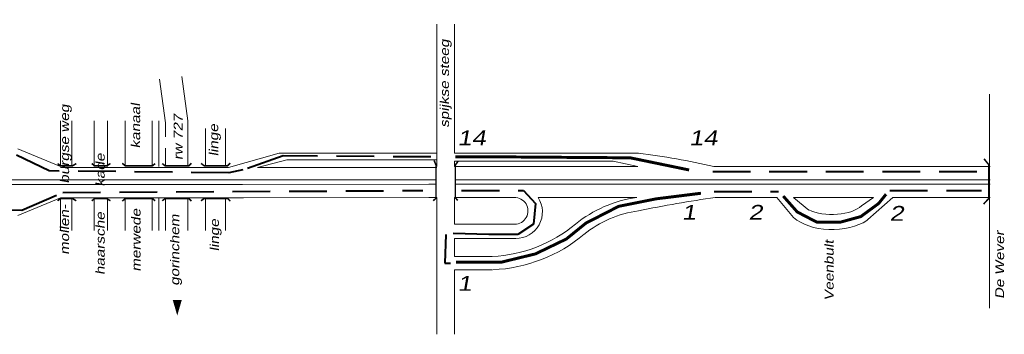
# Model space of a CAD drawing. Header units: metres. Extents: x 534 to 2631, y -2348 to -1484.
# Tile 6 of 9: x 1875 to 2040, y -1873 to -1820. Entities that reach past the tile are written whole.
import ezdxf

# ---------------------------------------------------------------- set-up
doc = ezdxf.new("R2010")
doc.units = ezdxf.units.M
doc.linetypes.add('DASHDOT', pattern=[1, 0.5, -0.25, 0, -0.25])
doc.linetypes.add('DASHED', pattern=[19.05, 12.7, -6.35])
doc.layers.get('0').update_dxf_attribs({"lineweight": 0})
for name, color, linetype, lineweight in [('ROUTE9RIJDEN', 10, 'DASHED', 40), ('ROUTE9STROOIEN', 90, 'Continuous', 0), ('ROUTE9TEXT', 4, 'DASHDOT', 0), ('STROOI', 7, 'Continuous', 0), ('Text', 7, 'Continuous', 0)]:
    doc.layers.add(name, color=color, linetype=linetype, lineweight=lineweight)
doc.styles.add('ISO25', font='ARIALN.TTF', dxfattribs={"width": 1.5, "oblique": 10})

msp = doc.modelspace()

# ---------------------------------------------------------------- linework, layer by layer
at = {"ltscale": 0.5}
for p, q in [((1947.92, -1834.94), (1947.92, -1832.69)), ((2037.95, -1832.71), (2037.95, -1868.8)), ((1947.92, -1840.39), (1947.92, -1837.96)), ((1918.38, -1842.67), (1909.88, -1845.09)), ((1944.89, -1842.67), (1918.38, -1842.67)), ((1978.88, -1842.64), (1947.92, -1842.64)), ((1919.68, -1843.8), (1914.76, -1845.06)), ((1944.8, -1843.8), (1919.68, -1843.8)), ((1974.59, -1843.98), (1947.92, -1843.98)), ((1978.78, -1844.89), (1974.59, -1843.98)), ((1909.88, -1845.09), (1909.84, -1845.1)), ((1914.76, -1845.06), (1943.59, -1845.06)), ((1958.17, -1844.89), (1961.99, -1844.89)), ((1997.52, -1844.89), (2030.12, -1844.89)), ((1912.24, -1847.18), (1943.59, -1847.13)), ((1997.52, -1847.13), (2030.12, -1847.13)), ((1912.24, -1847.93), (1943.59, -1847.88)), ((1997.52, -1847.88), (2030.12, -1847.88)), ((1912.38, -1850.18), (1943.59, -1850.14)), ((1997.52, -1850.14), (2002.17, -1850.14)), ((2002.17, -1850.14), (2002.17, -1850.14)), ((2004.96, -1853.5), (2002.17, -1850.14)), ((2004.98, -1850.14), (2018.45, -1850.14)), ((2005.02, -1850.17), (2004.98, -1850.14)), ((2007.56, -1852.25), (2005.02, -1850.17)), ((2016.41, -1851.55), (2018.45, -1850.14)), ((2017.45, -1853.86), (2021.68, -1850.14)), ((2021.68, -1850.14), (2030.12, -1850.14)), ((2021.68, -1850.14), (2021.68, -1850.14)), ((2017.45, -1853.86), (2017.3, -1854))]:
    msp.add_line(p, q, dxfattribs=at)
for centre, major_axis, ratio, start_param, end_param in [((2011.46, -1850.44), (-5.5, 0), 0.465116, 7.058853, 8.975106), ((2011.46, -1850.89), (-7.84, 0), 0.595222, 6.877331, 8.695252)]:
    msp.add_ellipse(centre, major_axis=major_axis, ratio=ratio, start_param=start_param, end_param=end_param, dxfattribs=at)
at = {"layer": 'ROUTE9RIJDEN', "ltscale": 0.5}
for p, q in [((1879.66, -1845.65), (1874.16, -1842.97)), ((1919.07, -1843.13), (1912.3, -1845.49)), ((1943.92, -1843.29), (1919.07, -1843.13)), ((1909.94, -1845.96), (1879.66, -1845.65)), ((1912.3, -1845.49), (1909.94, -1845.96)), ((2035.81, -1845.8), (1989.71, -1845.8)), ((1875.06, -1852.26), (1881.98, -1849.27)), ((1881.98, -1849.27), (1942.55, -1848.96)), ((1949.1, -1848.95), (1959.49, -1848.95)), ((1959.49, -1848.95), (1961.53, -1851.16)), ((1991.58, -1849.11), (2002.44, -1849.11)), ((2021.16, -1848.95), (2036.58, -1848.95)), ((1850.67, -1851.79), (1875.06, -1852.26)), ((1961.53, -1851.16), (1961.22, -1854.62)), ((1961.22, -1854.62), (1958.54, -1856.35)), ((1946.43, -1856.35), (1946.27, -1861.22)), ((1953.66, -1856.35), (1947.69, -1856.19)), ((1958.54, -1856.35), (1953.66, -1856.35)), ((1946.27, -1861.22), (1947.21, -1861.22))]:
    msp.add_line(p, q, dxfattribs=at)
at = {"layer": 'ROUTE9STROOIEN', "ltscale": 0.5, "const_width": 0.5}
for points in [[(1987.39, -1845.49), (1977.48, -1843.44), (1957.02, -1843.29), (1948.06, -1843.29)], [(1948.16, -1861.06), (1955.71, -1861.06), (1961.54, -1859.64), (1966.73, -1857.13), (1970.03, -1854.45), (1975.54, -1851.62), (1981.83, -1850.36), (1989.38, -1849.42)], [(2003.23, -1849.89), (2005.59, -1852.57), (2008.9, -1854.3), (2012.83, -1854.3), (2016.29, -1853.35), (2019.28, -1851.15), (2020.54, -1849.58)]]:
    msp.add_lwpolyline(points, dxfattribs=at)
at = {"layer": 'STROOI', "color": 7}
for p, q in [((1944.92, -1831.86), (1944.92, -1820.91)), ((1947.92, -1832.69), (1947.92, -1820.91)), ((1899.25, -1837.56), (1898.25, -1830.17)), ((1903, -1837.2), (1901.99, -1829.7)), ((1944.92, -1844.88), (1944.92, -1831.86)), ((1947.92, -1837.96), (1947.92, -1834.94)), ((1881.61, -1844.93), (1881.61, -1837.2)), ((1883.49, -1844.93), (1883.49, -1837.2)), ((1887.24, -1844.93), (1887.24, -1837.2)), ((1889.49, -1844.93), (1889.49, -1837.2)), ((1892.49, -1844.93), (1892.49, -1837.2)), ((1897, -1844.93), (1897, -1837.2)), ((1898.12, -1844.93), (1898.12, -1837.2)), ((1899.25, -1839.88), (1899.25, -1837.56)), ((1903, -1844.93), (1903, -1837.2)), ((1906, -1844.91), (1906, -1838.51)), ((1909.38, -1844.91), (1909.38, -1838.51)), ((1947.92, -1842.64), (1947.92, -1840.39)), ((1874.38, -1841.93), (1881.61, -1844.93)), ((1899.25, -1844.93), (1899.25, -1841.81)), ((1947.92, -1844.88), (1947.92, -1843.98)), ((1909.84, -1845.1), (1881.61, -1845.1)), ((1944.92, -1845.06), (1943.59, -1845.06)), ((1958.17, -1844.89), (1947.92, -1844.89)), ((1978.78, -1844.89), (1961.99, -1844.89)), ((1997.52, -1844.89), (1991.57, -1844.89)), ((2038.04, -1844.89), (2030.12, -1844.89)), ((1912.24, -1847.18), (1848.43, -1847.18)), ((1944.78, -1847.13), (1943.59, -1847.13)), ((1997.52, -1847.13), (1948.07, -1847.13)), ((2038.04, -1847.13), (2030.12, -1847.13)), ((1912.24, -1847.93), (1848.43, -1847.93)), ((1944.78, -1847.88), (1943.59, -1847.88)), ((1997.52, -1847.88), (1948.07, -1847.88)), ((2038.04, -1847.88), (2030.12, -1847.88)), ((1874.38, -1853.18), (1881.61, -1850.18)), ((1912.38, -1850.18), (1881.61, -1850.18)), ((1881.61, -1855.71), (1881.61, -1850.18)), ((1883.49, -1855.71), (1883.49, -1850.18)), ((1887.24, -1855.71), (1887.24, -1850.18)), ((1889.49, -1855.71), (1889.49, -1850.18)), ((1892.49, -1855.71), (1892.49, -1850.18)), ((1897, -1855.71), (1897, -1850.18)), ((1898.12, -1855.71), (1898.12, -1850.18)), ((1899.25, -1855.71), (1899.25, -1850.18)), ((1903, -1855.71), (1903, -1850.18)), ((1906, -1855.71), (1906, -1850.18)), ((1909.38, -1855.71), (1909.38, -1850.18)), ((1944.92, -1850.14), (1943.59, -1850.14)), ((1944.92, -1873.21), (1944.92, -1850.14)), ((1958.09, -1850.14), (1947.92, -1850.14)), ((1947.92, -1854.64), (1947.92, -1850.14)), ((1978.57, -1850.14), (1961.99, -1850.14)), ((1991.8, -1850.14), (1997.52, -1850.14)), ((2030.12, -1850.14), (2038.04, -1850.14)), ((1958.02, -1854.64), (1947.92, -1854.64)), ((1958.2, -1857.06), (1947.92, -1857.06)), ((1947.92, -1860.07), (1947.92, -1857.06)), ((1954.27, -1860.07), (1947.92, -1860.07)), ((1954.27, -1862.32), (1947.92, -1862.32)), ((1947.92, -1873.21), (1947.92, -1862.32))]:
    msp.add_line(p, q, dxfattribs=at)
at = {"layer": 'STROOI', "color": 7, "const_width": 0.263}
for points in [[(1884.24, -1844.41), (1883.58, -1844.81), (1881.63, -1844.81), (1881.1, -1844.41)], [(1889.99, -1844.41), (1889.33, -1844.81), (1887.38, -1844.81), (1886.85, -1844.41)], [(1897.52, -1844.41), (1897.03, -1844.81), (1892.52, -1844.81), (1891.99, -1844.37)], [(1903.62, -1844.37), (1903.18, -1844.81), (1899.24, -1844.81), (1898.71, -1844.41)], [(1910.16, -1844.34), (1909.71, -1844.78), (1905.77, -1844.78), (1905.24, -1844.38)], [(1944.32, -1850.68), (1944.78, -1850.27), (1944.78, -1844.62), (1944.47, -1843.9)], [(1948.45, -1850.63), (1948.04, -1850.17), (1948.04, -1844.67), (1948.51, -1844)], [(2036.96, -1851.23), (2037.83, -1850.3), (2037.83, -1844.6), (2037.02, -1843.6)], [(1884.24, -1850.69), (1883.58, -1850.29), (1881.63, -1850.29), (1881.1, -1850.69)], [(1889.99, -1850.69), (1889.33, -1850.29), (1887.38, -1850.29), (1886.85, -1850.69)], [(1897.52, -1850.69), (1897.03, -1850.29), (1892.52, -1850.29), (1891.99, -1850.74)], [(1903.62, -1850.74), (1903.18, -1850.29), (1899.24, -1850.29), (1898.71, -1850.69)], [(1910.16, -1850.74), (1909.71, -1850.29), (1905.77, -1850.29), (1905.24, -1850.69)]]:
    msp.add_lwpolyline(points, dxfattribs=at)
at = {"layer": 'STROOI', "color": 7}
for centre, radius, start, end in [((1960.47, -1982.93), 141.49, 77.3021, 82.5245), ((1958.02, -1852.39), 2.25, 270, 91.7731), ((1958.2, -1852.56), 4.5, 270, 32.5806), ((1981.45, -1870.87), 20.93, 97.9122, 129.0324), ((2018.75, -2044.95), 196.66, 97.8772, 101.697), ((1981.45, -1870.87), 18.68, 97.9122, 129.0324), ((1953.25, -1836.76), 23.33, 272.5044, 310.0798), ((1953.25, -1836.76), 25.58, 272.5044, 310.0798)]:
    msp.add_arc(centre, radius, start, end, dxfattribs=at)
at = {"layer": 'Text'}
msp.add_lwpolyline([(1901.24, -1867.44, 1.5, 0, 0), (1901.24, -1870.05, 0, 0, 0)], format="xyseb", dxfattribs=at)

# ---------------------------------------------------------------- texts
at = {"layer": 'ROUTE9TEXT', "ltscale": 0.5, "char_height": 2.5, "width": 5.64, "attachment_point": 1, "style": 'ISO25'}
for s, insert in [('14', (1948.4, -1838.82)), ('14', (1987.39, -1838.82)), ('1', (1986.16, -1851.39)), ('2', (1997.37, -1851.39)), ('2', (2021.13, -1851.56)), ('1', (1948.41, -1863.37))]:
    msp.add_mtext(s, dxfattribs=dict(at, insert=insert))
at = {"layer": 'Text', "style": 'ISO25', "oblique": 10, "width": 1.5}
for s, p in [('spijkse steeg', (1946.97, -1838.37)), ('mollen-     burgse weg', (1883.03, -1859.8)), ('kanaal', (1894.99, -1841.84)), ('rw 727', (1902.13, -1843.82)), ('linge', (1908.13, -1843.18)), ('haarsche      kade', (1889.03, -1863.19)), ('merwede', (1895.06, -1862.63)), ('gorinchem', (1901.57, -1865.01)), ('linge', (1908.25, -1859.21)), ('De Wever', (2040.41, -1867.24)), ('Veenbult', (2011.71, -1867.52))]:
    msp.add_text(s, height=1.5, rotation=90, dxfattribs=at).set_placement(p)

doc.saveas('drawing.dxf')
